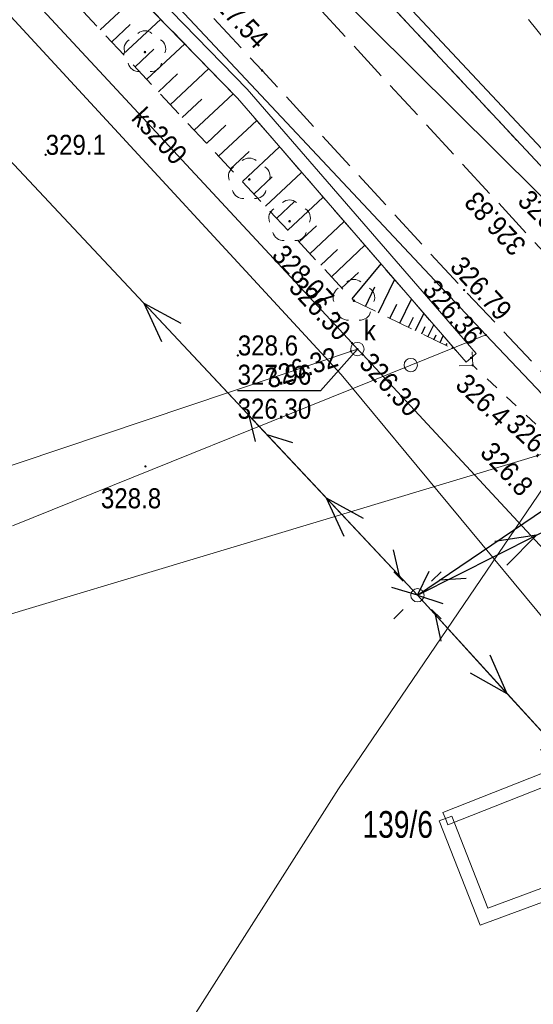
# Model space of a CAD drawing. Header units: metres. Extents: x 7423100 to 7431699, y 5527887 to 5533362.
# Tile 93 of 114: x 7428432 to 7428451, y 5529807 to 5529844. Entities that reach past the tile are written whole.
import ezdxf
from ezdxf.enums import TextEntityAlignment as Align

# ---------------------------------------------------------------- set-up
doc = ezdxf.new("R2010")
doc.units = ezdxf.units.M
doc.header["$MEASUREMENT"] = 0
for name, pattern in [('1.0_0.5', [1.5, 1, -0.5]), ('1.5_0.5', [2, 1.5, -0.5]), ('219-500', [0]), ('otkz_500', [1, 0.5, -0.5]), ('suep_nn_500', [0]), ('sutp_500', [0])]:
    doc.linetypes.add(name, pattern=pattern)
doc.layers.get('0').update_dxf_attribs({"color": 2, "linetype": 'CONTINUOUS', "lineweight": 5})
for name, color, linetype in [('000 Inne (niezydentyfikowane)', 7, 'CONTINUOUS'), ('202-punkt graniczny', 7, 'CONTINUOUS'), ('203-punkt graniczny', 7, 'CONTINUOUS'), ('211-numer działki ewidencyjnej', 7, 'CONTINUOUS'), ('217-kontur klasyfikacyjny', 7, 'CONTINUOUS'), ('218-kontur użytku gruntowego', 7, 'CONTINUOUS'), ('219-działka ewidencyjna', 7, 'CONTINUOUS'), ('drzewo liściaste', 7, 'CONTINUOUS'), ('jezdnia', 7, 'CONTINUOUS'), ('latarnia', 7, 'CONTINUOUS'), ('pikieta naturalna', 7, 'CONTINUOUS'), ('pikieta naturalna-Atr2', 7, 'CONTINUOUS'), ('pikieta sztuczna', 7, 'CONTINUOUS'), ('pikieta sztuczna-Atr2', 7, 'CONTINUOUS'), ('przepust', 7, 'CONTINUOUS'), ('przewód elektroenergetyczny niskiego napięcia', 7, 'CONTINUOUS'), ('przewód gazowy', 7, 'CONTINUOUS'), ('przewód kanalizacyjny', 7, 'CONTINUOUS'), ('przewód kanalizacyjny-Atr1', 7, 'CONTINUOUS'), ('przewód telekomunikacyjny napowietrzny', 7, 'CONTINUOUS'), ('przewód wodociągowy', 7, 'CONTINUOUS'), ('rzedna', 7, 'CONTINUOUS'), ('rzedna-Atr2', 7, 'CONTINUOUS'), ('rzedna-Atr3', 7, 'CONTINUOUS'), ('rów przydrożny (linia)', 7, 'CONTINUOUS'), ('rów przydrożny (poligon)', 7, 'CONTINUOUS'), ('skarpa nieumocniona', 7, 'CONTINUOUS'), ('studnia kanalizacyjna', 7, 'CONTINUOUS'), ('studnia kanalizacyjna-Atr17', 7, 'CONTINUOUS'), ('ściana oporowa (linia)', 7, 'CONTINUOUS')]:
    doc.layers.add(name, color=color, linetype=linetype)
doc.styles.get("Standard").update_dxf_attribs({"font": 'Working1250.shx', "width": 0.75})
doc.linetypes.add('otdn_500', pattern='A,5,0,[21,ksztalty.shx,S=0.5,R=0,X=0,Y=0]', length=5)

# ---------------------------------------------------------------- blocks, each defined once
blk = doc.blocks.new('202')
at = {"color": 0, "linetype": 'Continuous', "lineweight": 0}
blk.add_circle((0, 0), 0.25, dxfattribs=at)
blk = doc.blocks.new('203')
at = {"linetype": 'Continuous', "lineweight": 0}
h = blk.add_hatch(color=0, dxfattribs=at)
edge = h.paths.add_edge_path()
edge.add_arc((0, 0), 0.045, 0, 360)
blk = doc.blocks.new('SUEP1')
at = {"color": 0, "linetype": 'Continuous'}
for p, q in [((5, 0), (3.5, 0.5)), ((15, 0), (13.5, 0.5)), ((0, 0), (5, 0)), ((5, 0), (3.5, -0.5)), ((5, 0), (15, 0)), ((15, 0), (13.5, -0.5))]:
    blk.add_line(p, q, dxfattribs=at)
blk = doc.blocks.new('SUTP')
at = {"color": 0, "linetype": 'Continuous'}
for p, q in [((0, 0), (0.866, 0.5)), ((9.232, 0), (8.366, 0.5)), ((0, 0), (9.232, 0)), ((1.866, -0.5), (1, 0)), ((7.366, -0.5), (8.232, 0))]:
    blk.add_line(p, q, dxfattribs=at)
blk = doc.blocks.new('PW01')
at = {"linetype": 'Continuous', "lineweight": 13}
h = blk.add_hatch(color=0, dxfattribs=at)
edge = h.paths.add_edge_path()
edge.add_arc((0, 0), 0.045, 0, 360)
blk = doc.blocks.new('OP021')
at = {"linetype": 'Continuous', "lineweight": 13}
h = blk.add_hatch(color=0, dxfattribs=at)
edge = h.paths.add_edge_path()
edge.add_arc((0, 0), 0.05, 0, 360)
at = {"color": 0, "linetype": 'Continuous', "lineweight": 13}
for centre, start, end in [((0, 0.4), 49.272, 130.728), ((-0.38, 0.124), 121.308, 202.548), ((0.38, 0.124), 337.452, 58.692), ((-0.235, -0.324), 193.221, 274.871), ((0.235, -0.324), 265.129, 346.779)]:
    blk.add_arc(centre, 0.4, start, end, dxfattribs=at)
blk = doc.blocks.new('US15')
at = {"color": 0, "linetype": 'Continuous', "lineweight": 13}
blk.add_circle((0, 0), 0.25, dxfattribs=at)
blk = doc.blocks.new('SM01')
at = {"color": 0, "linetype": 'Continuous', "lineweight": 13}
for p, q in [((-0.53, 0.531), (-0.883, 0.884)), ((0.531, 0.531), (0.884, 0.884)), ((-0.53, -0.53), (-0.883, -0.883)), ((0.531, -0.53), (0.884, -0.883))]:
    blk.add_line(p, q, dxfattribs=at)
blk.add_circle((0, 0), 0.25, dxfattribs=at)
blk = doc.blocks.new('IB05')
at = {"color": 0, "linetype": 'Continuous', "lineweight": 13}
for q in [(0.354, 0.354), (0.354, -0.354)]:
    blk.add_line((0, 0), q, dxfattribs=at)

msp = doc.modelspace()

# ---------------------------------------------------------------- linework, layer by layer
at = {"layer": '000 Inne (niezydentyfikowane)', "color": 7, "linetype": 'Continuous', "lineweight": 25, "flags": 128}
for points in [[(7428435.16, 5529843.45), (7428436.55, 5529844.75)], [(7428435.6, 5529842.99), (7428436.29, 5529843.64)], [(7428436.03, 5529842.53), (7428437.43, 5529843.84)], [(7428436.91, 5529841.59), (7428438.33, 5529842.92)], [(7428436.47, 5529842.06), (7428437.17, 5529842.72)], [(7428437.35, 5529841.12), (7428438.06, 5529841.79)], [(7428437.79, 5529840.64), (7428439.23, 5529841.99)], [(7428438.69, 5529839.68), (7428440.15, 5529841.04)], [(7428438.24, 5529840.16), (7428438.97, 5529840.84)], [(7428439.15, 5529839.19), (7428439.87, 5529839.87)], [(7428439.6, 5529838.71), (7428441.03, 5529840.05)], [(7428440.05, 5529838.23), (7428440.75, 5529838.89)], [(7428440.49, 5529837.76), (7428441.88, 5529839.06)], [(7428441.36, 5529836.83), (7428442.71, 5529838.1)], [(7428440.92, 5529837.29), (7428441.61, 5529837.94)], [(7428441.78, 5529836.38), (7428442.45, 5529837.01)], [(7428442.2, 5529835.93), (7428443.52, 5529837.17)], [(7428443.02, 5529835.05), (7428444.31, 5529836.26)], [(7428442.61, 5529835.49), (7428443.27, 5529836.1)], [(7428443.43, 5529834.62), (7428444.06, 5529835.21)], [(7428443.83, 5529834.19), (7428445.08, 5529835.37)], [(7428444.22, 5529833.77), (7428444.84, 5529834.35)], [(7428444.61, 5529833.36), (7428445.69, 5529834.67)], [(7428445.59, 5529832.84), (7428446.19, 5529834.08)], [(7428445.1, 5529833.08), (7428445.45, 5529833.81)], [(7428446.39, 5529832.45), (7428446.83, 5529833.35)], [(7428446.02, 5529832.63), (7428446.28, 5529833.16)], [(7428446.71, 5529832.3), (7428446.9, 5529832.68)], [(7428446.98, 5529832.17), (7428447.29, 5529832.81)], [(7428447.21, 5529832.05), (7428447.34, 5529832.33)], [(7428447.44, 5529831.94), (7428447.66, 5529832.39)], [(7428447.67, 5529831.83), (7428447.75, 5529832.01)], [(7428447.9, 5529831.72), (7428448.02, 5529831.97)], [(7428448.12, 5529831.61), (7428448.16, 5529831.69)], [(7428448.35, 5529831.5), (7428448.38, 5529831.56)]]:
    msp.add_lwpolyline(points, dxfattribs=at)
at = {"layer": '217-kontur klasyfikacyjny', "color": 92, "linetype": 'Continuous', "lineweight": 18, "flags": 128}
for points in [[(7428439.59, 5529851.94), (7428458.42, 5529831.82)], [(7428449.61, 5529832.01), (7428435.64, 5529846.92)], [(7428449.61, 5529832.01), (7428446.8, 5529830.88)], [(7428446.8, 5529830.88), (7428449.61, 5529832.01)], [(7428453.38, 5529828.04), (7428449.61, 5529832.01)], [(7428446.8, 5529830.88), (7428431.88, 5529824.85)], [(7428431.88, 5529824.85), (7428446.8, 5529830.88)], [(7428379.81, 5529805.9), (7428453.38, 5529828.04)]]:
    msp.add_lwpolyline(points, dxfattribs=at)
at = {"layer": '218-kontur użytku gruntowego', "color": 3, "linetype": 'Continuous', "lineweight": 18, "flags": 128}
for points in [[(7428458.42, 5529831.82), (7428439.59, 5529851.94)], [(7428439.59, 5529851.94), (7428458.42, 5529831.82)], [(7428435.64, 5529846.92), (7428449.61, 5529832.01)], [(7428449.61, 5529832.01), (7428435.64, 5529846.92)], [(7428446.8, 5529830.88), (7428449.61, 5529832.01)], [(7428449.61, 5529832.01), (7428446.8, 5529830.88)], [(7428449.61, 5529832.01), (7428453.38, 5529828.04)], [(7428453.38, 5529828.04), (7428449.61, 5529832.01)], [(7428431.88, 5529824.85), (7428446.8, 5529830.88)], [(7428446.8, 5529830.88), (7428431.88, 5529824.85)], [(7428453.38, 5529828.04), (7428379.81, 5529805.9)], [(7428379.81, 5529805.9), (7428453.38, 5529828.04)]]:
    msp.add_lwpolyline(points, dxfattribs=at)
at = {"layer": '219-działka ewidencyjna', "color": 7, "linetype": '219-500', "lineweight": 18, "flags": 128}
for points in [[(7428439.59, 5529851.94), (7428458.42, 5529831.82)], [(7428449.61, 5529832.01), (7428435.64, 5529846.92)], [(7428446.8, 5529830.88), (7428449.61, 5529832.01)], [(7428453.38, 5529828.04), (7428449.61, 5529832.01)], [(7428431.88, 5529824.85), (7428446.8, 5529830.88)]]:
    msp.add_lwpolyline(points, dxfattribs=at)
at = {"layer": 'jezdnia', "color": 7, "linetype": '1.5_0.5', "lineweight": 18, "flags": 128}
msp.add_lwpolyline([(7428221.83, 5529859.06), (7428239.01, 5529858.99), (7428253.99, 5529859.72), (7428265.5, 5529861.38), (7428277.07, 5529864.16), (7428290.89, 5529868.45), (7428293.04, 5529869.14), (7428301.52, 5529872.2), (7428305.2, 5529873.39), (7428319.44, 5529878.5), (7428323.86, 5529880.14), (7428324.34, 5529880.3), (7428330.88, 5529882.74), (7428336.72, 5529884.92), (7428348.06, 5529889.26), (7428353.21, 5529891.27), (7428358.72, 5529893.44), (7428359.2, 5529893.62), (7428361.94, 5529894.59), (7428364.19, 5529895.48), (7428367.64, 5529896.72), (7428367.76, 5529896.77), (7428369.58, 5529897.36), (7428371.59, 5529897.9), (7428373.73, 5529898.2), (7428374.85, 5529898.28), (7428379.02, 5529898.38), (7428384.43, 5529897.17), (7428385.91, 5529896.51), (7428388.14, 5529895.35), (7428393.51, 5529891.28), (7428396.88, 5529888.25), (7428397.86, 5529887.39), (7428401.43, 5529883.89), (7428407.74, 5529877.22), (7428418.24, 5529866.24), (7428419.85, 5529864.67), (7428434.95, 5529848.69), (7428441.23, 5529841.92), (7428448.8, 5529833.69), (7428450.49, 5529831.91), (7428453.64, 5529828.57), (7428454.65, 5529827.58), (7428459.37, 5529822.34), (7428460.98, 5529820.46), (7428466.65, 5529813.7), (7428470.5, 5529808.88), (7428472.55, 5529806.11), (7428477.96, 5529798.88), (7428482.92, 5529791.15), (7428490.64, 5529780.36), (7428494.03, 5529775.87), (7428495.95, 5529773.69), (7428496.57, 5529772.97), (7428506.18, 5529762.68), (7428508.88, 5529760.02), (7428509.44, 5529759.49), (7428516.17, 5529753.72), (7428517.86, 5529756.43), (7428508.93, 5529764.36), (7428508.51, 5529764.82), (7428501.24, 5529772.39), (7428498.58, 5529775.4), (7428493.99, 5529780.96), (7428492.62, 5529782.91), (7428488.13, 5529789.16), (7428484.36, 5529794.99), (7428480.77, 5529800.33), (7428477.81, 5529804.71), (7428476.28, 5529806.55), (7428472.92, 5529810.96), (7428466.26, 5529819.2), (7428463.25, 5529822.65), (7428457.48, 5529829.22), (7428457.05, 5529829.55), (7428452.08, 5529834.78), (7428451.46, 5529835.46), (7428443.33, 5529844.29), (7428436.82, 5529851.12), (7428422, 5529867), (7428420.84, 5529868.25), (7428409.85, 5529879.75), (7428403.88, 5529885.97), (7428400, 5529889.93), (7428396.76, 5529892.82), (7428389.77, 5529898.14), (7428386.69, 5529899.7), (7428385.47, 5529900.18), (7428382.32, 5529901.02), (7428379.16, 5529901.53), (7428374.97, 5529901.48), (7428372.62, 5529901.33), (7428366.07, 5529899.61), (7428362.9, 5529898.41), (7428358.21, 5529896.52), (7428351.07, 5529893.84), (7428338.83, 5529889.13), (7428334.61, 5529887.52), (7428329.48, 5529885.6), (7428320.54, 5529882.15), (7428318.17, 5529881.45), (7428299.73, 5529874.9), (7428291.96, 5529872.07), (7428289.64, 5529871.33), (7428276.2, 5529867.26), (7428264.83, 5529864.54), (7428254.09, 5529862.97), (7428238.54, 5529862.2), (7428222.08, 5529862.32)], close=True, dxfattribs=at)
at = {"layer": 'przepust', "color": 7, "linetype": 'otkz_500', "lineweight": 35, "flags": 128}
msp.add_lwpolyline([(7428452.95, 5529827.3), (7428449.12, 5529830.87)], dxfattribs=at)
at = {"layer": 'przewód elektroenergetyczny niskiego napięcia', "color": 1, "linetype": 'suep_nn_500', "lineweight": 18, "flags": 128}
for points in [[(7428447.05, 5529822.25), (7428412.32, 5529859.33)], [(7428412.32, 5529859.33), (7428447.05, 5529822.25)], [(7428489.89, 5529843.82), (7428447.05, 5529822.25)], [(7428447.05, 5529822.25), (7428489.89, 5529843.82)], [(7428479.91, 5529786.21), (7428447.05, 5529822.25)]]:
    msp.add_lwpolyline(points, dxfattribs=at)
at = {"layer": 'przewód gazowy', "color": 52, "linetype": 'Continuous', "lineweight": 18, "flags": 128}
msp.add_lwpolyline([(7428460.43, 5529810.93), (7428444.19, 5529830.52), (7428409.75, 5529867.87), (7428408.15, 5529869.33), (7428384.03, 5529892.74), (7428383.87, 5529893.01), (7428383.71, 5529893.26), (7428383.45, 5529893.49), (7428395.44, 5529907.64), (7428389.45, 5529921.05)], dxfattribs=at)
at = {"layer": 'przewód kanalizacyjny', "color": 34, "linetype": 'Continuous', "lineweight": 18, "flags": 128}
for points in [[(7428470.2, 5529804.02), (7428470.04, 5529804.3), (7428445, 5529831.27), (7428444.8, 5529831.48), (7428444.6, 5529831.7), (7428428.91, 5529848.6), (7428428.7, 5529848.81), (7428428.42, 5529848.73), (7428394, 5529839.24), (7428393.72, 5529839.16), (7428393.63, 5529839.43), (7428386.45, 5529860.04), (7428386.38, 5529860.31), (7428386.07, 5529860.24), (7428379.83, 5529858.71), (7428379.54, 5529858.64), (7428379.47, 5529858.92), (7428376.38, 5529870.2), (7428376.31, 5529870.48), (7428376.24, 5529870.76), (7428375.31, 5529874.54), (7428375.24, 5529874.81)], [(7428444.8, 5529831.48), (7428398.88, 5529816.05), (7428365.79, 5529808.68), (7428340.77, 5529803.15), (7428315.6, 5529796.89), (7428291.44, 5529791.25), (7428287.84, 5529810.58), (7428284.12, 5529831.18), (7428284.08, 5529831.42)]]:
    msp.add_lwpolyline(points, dxfattribs=at)
at = {"layer": 'przewód telekomunikacyjny napowietrzny', "color": 30, "linetype": 'sutp_500', "lineweight": 18, "flags": 128}
for points in [[(7428447.05, 5529822.25), (7428412.32, 5529859.33)], [(7428447.05, 5529822.25), (7428465.03, 5529834.43)], [(7428479.91, 5529786.21), (7428447.05, 5529822.25)]]:
    msp.add_lwpolyline(points, dxfattribs=at)
at = {"layer": 'przewód wodociągowy', "color": 5, "linetype": 'Continuous', "lineweight": 18, "flags": 128}
msp.add_lwpolyline([(7428463.43, 5529832.39), (7428451.79, 5529826.31), (7428444.09, 5529815), (7428438.12, 5529805.61), (7428439.87, 5529796.97)], dxfattribs=at)
at = {"layer": 'rzedna-Atr2', "color": 7, "flags": 128}
msp.add_lwpolyline([(7428444.8, 5529831.48), (7428443.42, 5529829.91), (7428440.311, 5529829.91)], dxfattribs=at)
at = {"layer": 'rów przydrożny (linia)', "color": 0, "linetype": 'CONTINUOUS', "lineweight": 18}
for p, q in [((7428418.808, 5529863.705), (7428440.674, 5529841.219)), ((7428418.452, 5529863.355), (7428440.306, 5529840.881)), ((7428440.674, 5529841.219), (7428449.249, 5529831.314)), ((7428440.306, 5529840.881), (7428448.871, 5529830.986)), ((7428448.871, 5529830.986), (7428449.06, 5529831.15)), ((7428449.249, 5529831.314), (7428449.06, 5529831.15))]:
    msp.add_line(p, q, dxfattribs=at)
at = {"layer": 'rów przydrożny (poligon)', "color": 7, "linetype": 'Continuous', "lineweight": 18, "flags": 128}
msp.add_lwpolyline([(7428422.5, 5529867.44), (7428443.77, 5529845.08), (7428453.12, 5529835.79), (7428458.11, 5529830.47), (7428463.95, 5529823.41), (7428466.88, 5529819.8), (7428473.72, 5529811.55), (7428477.35, 5529807.32), (7428477.8, 5529807.63), (7428474.3, 5529812.06), (7428467.65, 5529820.51), (7428464.48, 5529823.85), (7428458.54, 5529830.88), (7428453.61, 5529836.27), (7428444.5, 5529846.03), (7428423.25, 5529868.32)], close=True, dxfattribs=at)
at = {"layer": 'skarpa nieumocniona', "color": 7, "linetype": '1.0_0.5', "lineweight": 18, "flags": 128}
for points in [[(7428448.49, 5529831.43), (7428440.31, 5529840.88), (7428418.45, 5529863.36), (7428397.72, 5529884.21), (7428396.76, 5529884.85), (7428395.27, 5529884.49), (7428397.69, 5529882.32), (7428423.78, 5529855.62), (7428444.67, 5529833.29)], [(7428448.49, 5529831.43), (7428440.31, 5529840.88), (7428418.45, 5529863.36), (7428397.72, 5529884.21), (7428396.76, 5529884.85), (7428395.27, 5529884.49), (7428397.69, 5529882.32), (7428423.78, 5529855.62), (7428444.67, 5529833.29)], [(7428423.25, 5529868.32), (7428444.5, 5529846.03), (7428453.61, 5529836.27), (7428458.54, 5529830.88), (7428460.41, 5529832.92), (7428455.43, 5529838.55), (7428447.34, 5529848.67), (7428426.73, 5529869.39)], [(7428423.25, 5529868.32), (7428444.5, 5529846.03), (7428453.61, 5529836.27), (7428458.54, 5529830.88), (7428460.41, 5529832.92), (7428455.43, 5529838.55), (7428447.34, 5529848.67), (7428426.73, 5529869.39)]]:
    msp.add_lwpolyline(points, close=True, dxfattribs=at)
at = {"layer": 'ściana oporowa (linia)', "color": 0, "lineweight": 18}
for p, q in [((7428448.008, 5529814.113), (7428452.713, 5529815.965)), ((7428448.008, 5529814.113), (7428448.1, 5529813.88)), ((7428447.867, 5529813.789), (7428448.1, 5529813.88)), ((7428449.397, 5529809.88), (7428447.867, 5529813.789)), ((7428454.107, 5529811.636), (7428449.397, 5529809.88))]:
    msp.add_line(p, q, dxfattribs=at)
at = {"layer": 'ściana oporowa (linia)', "color": 0, "linetype": 'otdn_500', "lineweight": 18}
for p, q in [((7428448.192, 5529813.647), (7428452.427, 5529815.315)), ((7428448.333, 5529813.971), (7428448.1, 5529813.88)), ((7428448.192, 5529813.647), (7428448.1, 5529813.88)), ((7428449.683, 5529810.52), (7428448.333, 5529813.971)), ((7428453.933, 5529812.104), (7428449.683, 5529810.52))]:
    msp.add_line(p, q, dxfattribs=at)

# ---------------------------------------------------------------- block references
at = {"layer": '202-punkt graniczny', "color": 7, "linetype": 'Continuous', "lineweight": 18}
msp.add_blockref('202', (7428446.8, 5529830.88), dxfattribs=at)
at = {"layer": '203-punkt graniczny', "color": 7, "linetype": 'Continuous', "lineweight": 18}
msp.add_blockref('203', (7428449.61, 5529832.01), dxfattribs=at)
at = {"layer": 'drzewo liściaste', "color": 94, "linetype": 'Continuous', "lineweight": 18}
for p in [(7428436.84, 5529842.61), (7428440.75, 5529837.84), (7428442.26, 5529836.27), (7428444.67, 5529833.29)]:
    msp.add_blockref('OP021', p, dxfattribs=at)
at = {"layer": 'latarnia', "color": 7, "linetype": 'Continuous', "lineweight": 18}
msp.add_blockref('SM01', (7428447.05, 5529822.25), dxfattribs=at)
at = {"layer": 'pikieta naturalna', "color": 7, "linetype": 'Continuous', "lineweight": 13}
for p in [(7428433.12, 5529838.76), (7428440.32, 5529831.24), (7428449.12, 5529830.87), (7428436.86, 5529827.08)]:
    msp.add_blockref('PW01', p, dxfattribs=at)
at = {"layer": 'pikieta sztuczna', "color": 7, "linetype": 'Continuous', "lineweight": 13}
for p in [(7428441.23, 5529841.92), (7428448.8, 5529833.69), (7428444.67, 5529833.29), (7428449.06, 5529831.15)]:
    msp.add_blockref('PW01', p, dxfattribs=at)
at = {"layer": 'przepust', "color": 7, "linetype": 'Continuous', "lineweight": 35, "rotation": 137.012}
msp.add_blockref('IB05', (7428449.12, 5529830.87), dxfattribs=at)
at = {"layer": 'przewód elektroenergetyczny niskiego napięcia', "color": 1, "linetype": 'Continuous', "lineweight": 18}
for rotation in [133.126, 26.725, 312.357]:
    msp.add_blockref('SUEP1', (7428447.05, 5529822.25), dxfattribs=dict(at, rotation=rotation))
at = {"layer": 'przewód telekomunikacyjny napowietrzny', "color": 30, "linetype": 'Continuous', "lineweight": 18}
for rotation in [133.126, 34.114, 312.357]:
    msp.add_blockref('SUTP', (7428447.05, 5529822.25), dxfattribs=dict(at, rotation=rotation))
at = {"layer": 'rzedna', "color": 34, "linetype": 'Continuous', "lineweight": 18}
for p in [(7428444.56, 5529831.4), (7428444.6, 5529831.7), (7428444.8, 5529831.48), (7428445, 5529831.27)]:
    msp.add_blockref('PW01', p, dxfattribs=at)
at = {"layer": 'studnia kanalizacyjna', "color": 34, "linetype": 'Continuous', "lineweight": 18}
msp.add_blockref('US15', (7428444.8, 5529831.48), dxfattribs=at)

# ---------------------------------------------------------------- texts
at = {"layer": '211-numer działki ewidencyjnej', "color": 7, "linetype": 'Continuous', "lineweight": 18, "width": 0.79}
msp.add_text('139/6', height=1, dxfattribs=at).set_placement((7428444.99, 5529814.16), align=Align.TOP_LEFT)
at = {"layer": 'pikieta naturalna-Atr2', "color": 7, "width": 0.9}
for s, p in [('329.1', (7428433.12, 5529838.76)), ('328.6', (7428440.32, 5529831.24))]:
    msp.add_text(s, height=0.75, dxfattribs=at).set_placement(p)
for s, rotation, p in [('326.3', 315.184, (7428451.29, 5529837.51)), ('326.4', 317.012, (7428448.94, 5529830.62)), ('326.0', 317.012, (7428450.83, 5529829.11)), ('326.8', 312.79, (7428449.91, 5529828.07))]:
    msp.add_text(s, height=0.75, rotation=rotation, dxfattribs=at).set_placement(p, align=Align.TOP_LEFT)
msp.add_text('328.8', height=0.75, dxfattribs=at).set_placement((7428435.19, 5529826.26), align=Align.TOP_LEFT)
at = {"layer": 'pikieta sztuczna-Atr2', "color": 7, "width": 0.9}
for s, rotation, p in [('327.54', 313.222, (7428439.1, 5529844.69)), ('328.07', 313.092, (7428441.55, 5529834.95)), ('326.36', 310.881, (7428447.2, 5529833.66))]:
    msp.add_text(s, height=0.75, rotation=rotation, dxfattribs=at).set_placement(p)
for s, rotation, p in [('326.83', 132.636, (7428450.62, 5529834.91)), ('326.79', 312.607, (7428448.78, 5529835.03))]:
    msp.add_text(s, height=0.75, rotation=rotation, dxfattribs=at).set_placement(p, align=Align.TOP_LEFT)
at = {"layer": 'przewód kanalizacyjny-Atr1', "color": 34, "width": 0.9}
msp.add_text('ks200', height=0.75, rotation=312.873, dxfattribs=at).set_placement((7428436.57, 5529840.35), align=Align.MIDDLE_LEFT)
at = {"layer": 'rzedna-Atr2', "color": 34, "width": 0.9}
for s, rotation, p in [('326.30', 312.873, (7428442.46, 5529834.01)), ('326.32', 18.573, (7428441.4, 5529830.34)), ('326.30', 312.874, (7428445.1, 5529831.16))]:
    msp.add_text(s, height=0.75, rotation=rotation, dxfattribs=at).set_placement(p, align=Align.MIDDLE_LEFT)
msp.add_text('327.96', height=0.75, dxfattribs=at).set_placement((7428440.311, 5529829.918), align=Align.BOTTOM_LEFT)
at = {"layer": 'rzedna-Atr3', "color": 34, "width": 0.9}
msp.add_text('326.30', height=0.75, dxfattribs=at).set_placement((7428440.311, 5529828.643), align=Align.BOTTOM_LEFT)
at = {"layer": 'studnia kanalizacyjna-Atr17', "color": 34, "width": 0.9}
msp.add_text('k', height=0.75, dxfattribs=at).set_placement((7428445.04, 5529831.8))

doc.saveas('drawing.dxf')
